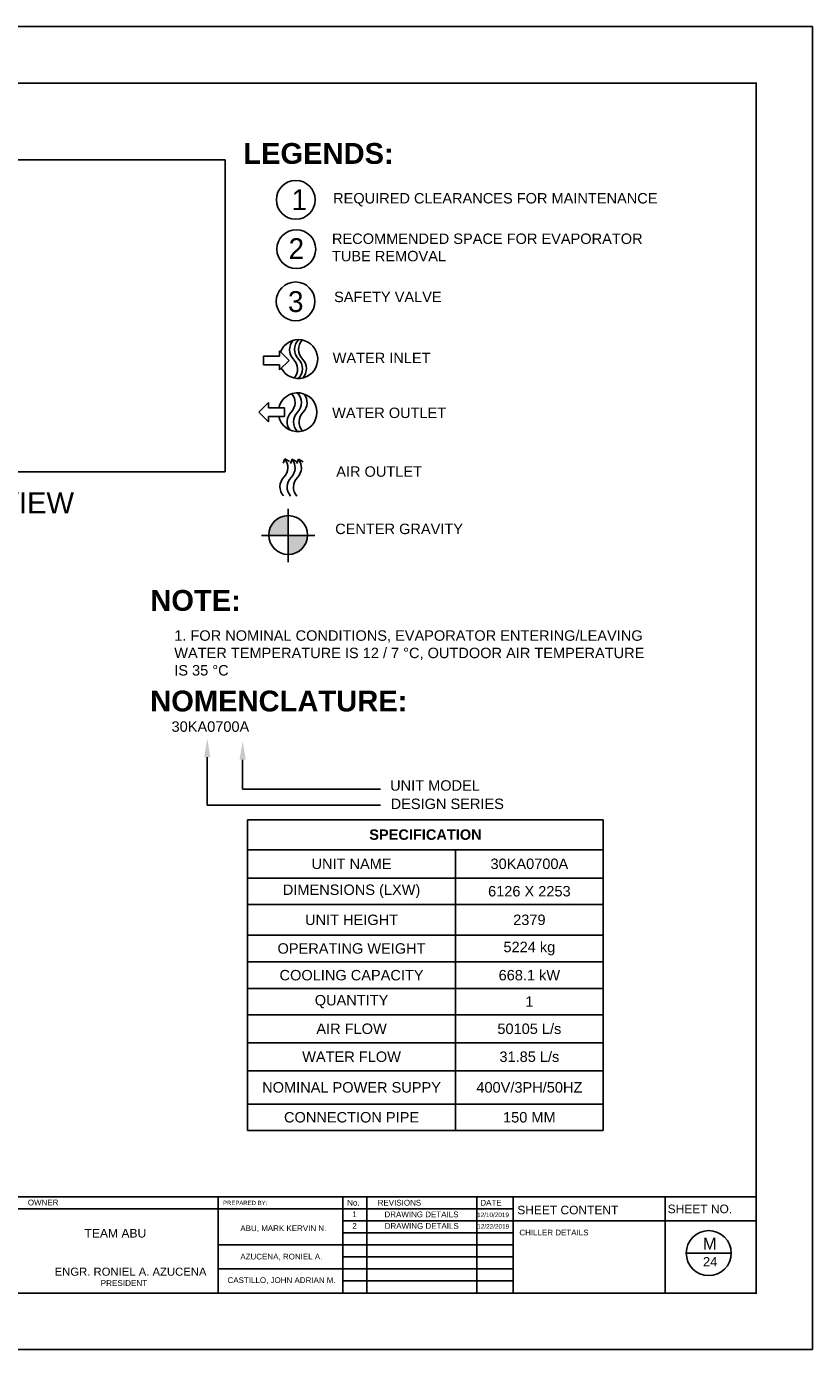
# Model space of a CAD drawing. Header units: inches. Extents: x 24.2 to 42.1, y 6.4 to 19.1.
# Tile 3 of 3: x 34.6 to 42.1, y 6.4 to 19.1. Entities that reach past the tile are written whole.
import ezdxf
from ezdxf import colors
from ezdxf.entities.mleader import LeaderData, LeaderLine
from ezdxf.math import Vec2, Vec3

# ---------------------------------------------------------------- set-up
doc = ezdxf.new("R2010")
doc.units = ezdxf.units.IN
doc.header["$MEASUREMENT"] = 0
for name, color, linetype in [('.1', 1, 'Continuous'), ('template', 7, 'Continuous'), ('text', 7, 'Continuous')]:
    doc.layers.add(name, color=color, linetype=linetype)
doc.styles.add('arial', font='arial.ttf')
picture_1 = doc.add_image_def('image4.png', size_in_pixel=(1120, 726))

# ---------------------------------------------------------------- blocks, each defined once
blk = doc.blocks.new('*T8')
at = {"color": 0, "linetype": 'ByBlock', "lineweight": -2, "transparency": 16777216}
for p, q in [((0, 0), (3.412, 0)), ((0, 0), (0, -2.982)), ((3.412, 0), (3.412, -2.982)), ((0, -0.288), (3.412, -0.288)), ((1.995, -0.288), (1.995, -2.982)), ((0, -0.561), (3.412, -0.561)), ((0, -0.814), (3.412, -0.814)), ((0, -1.107), (3.412, -1.107)), ((0, -1.365), (3.412, -1.365)), ((0, -1.619), (3.412, -1.619)), ((0, -1.872), (3.412, -1.872)), ((0, -2.14), (3.412, -2.14)), ((0, -2.408), (3.412, -2.408)), ((0, -2.728), (3.412, -2.728)), ((0, -2.982), (3.412, -2.982))]:
    blk.add_line(p, q, dxfattribs=at)
at = {"color": 0, "transparency": 16777216, "char_height": 0.1, "attachment_point": 5, "style": 'arial'}
for s, insert, width in [('{\\fArial|b1|i0|c0|p34;SPECIFICATION}', (1.706, -0.144), 3.29152), ('UNIT NAME', (0.997, -0.424), 1.8745), ('30KA0700A', (2.703, -0.424), 1.29702), ('DIMENSIONS (LXW)', (0.997, -0.687), 1.8745), ('6126 X 2253', (2.703, -0.687), 1.29702), ('UNIT HEIGHT', (0.997, -0.961), 1.8745), ('2379', (2.703, -0.961), 1.29702), ('OPERATING WEIGHT', (0.997, -1.236), 1.8745), ('5224 kg', (2.703, -1.236), 1.29702), ('COOLING CAPACITY', (0.997, -1.492), 1.8745), ('668.1 kW', (2.703, -1.492), 1.29702), ('QUANTITY', (0.997, -1.745), 1.8745), ('1', (2.703, -1.745), 1.29702), ('AIR FLOW', (0.997, -2.006), 1.8745), ('50105 L/s', (2.703, -2.006), 1.29702), ('WATER FLOW', (0.997, -2.274), 1.8745), ('31.85 L/s', (2.703, -2.274), 1.29702), ('NOMINAL POWER SUPPY', (0.997, -2.568), 1.8745), ('400V/3PH/50HZ', (2.703, -2.568), 1.29702), ('CONNECTION PIPE', (0.997, -2.855), 1.8745), ('150 MM', (2.703, -2.855), 1.29702)]:
    blk.add_mtext(s, dxfattribs=dict(at, insert=insert, width=width))

msp = doc.modelspace()

# ---------------------------------------------------------------- hatches: boundary and pattern name
at = {"true_color": 0x000000}
h = msp.add_hatch(color=18, dxfattribs=at)
h.dxf.hatch_style = 1
h.paths.add_polyline_path([(37.082, 14.383, 0.414214), (36.896, 14.197, 0.005575), (36.896, 14.193), (37.082, 14.193)])
h = msp.add_hatch(color=18, dxfattribs=at)
h.dxf.hatch_style = 1
h.paths.add_polyline_path([(37.082, 14.011, 0.407697), (37.268, 14.193), (37.082, 14.193)])

# ---------------------------------------------------------------- linework, layer by layer
at = {"layer": '.1', "color": 0}
msp.add_line((42.113, 19.075), (24.217, 19.075), dxfattribs=at)
for p, q in [((36.846, 15.914), (36.999, 15.914)), ((36.846, 15.831), (36.846, 15.914)), ((36.999, 15.914), (36.999, 15.965)), ((36.999, 15.965), (37.091, 15.872)), ((37.091, 15.872), (36.999, 15.78)), ((36.999, 15.831), (36.846, 15.831)), ((36.999, 15.831), (36.999, 15.78)), ((36.801, 15.375), (36.893, 15.468)), ((36.893, 15.282), (36.801, 15.375)), ((36.893, 15.417), (36.893, 15.468)), ((36.893, 15.417), (37.046, 15.417)), ((37.046, 15.417), (37.046, 15.334)), ((37.046, 15.334), (36.893, 15.334)), ((36.893, 15.334), (36.893, 15.282)), ((37.051, 14.927), (37.035, 14.885)), ((37.051, 14.927), (37.096, 14.902)), ((37.12, 14.924), (37.104, 14.883)), ((37.12, 14.924), (37.165, 14.9)), ((37.181, 14.924), (37.165, 14.883)), ((37.181, 14.924), (37.226, 14.9)), ((37.082, 14.448), (37.082, 13.938)), ((37.337, 14.193), (36.827, 14.193)), ((37.005, 11.761), (37.968, 11.761)), ((36.666, 11.606), (37.968, 11.606))]:
    msp.add_line(p, q)
for centre in [(37.155, 17.412), (37.16, 16.939), (37.153, 16.438), (37.082, 14.197)]:
    msp.add_circle(centre, 0.186)
for centre, radius, start, end in [((37.18, 15.885), 0.186, 207.9976, 157.6652), ((37.226, 15.975), 0.131, 137.8623, 225), ((37.273, 15.978), 0.131, 135, 225), ((37.273, 15.978), 0.131, 135, 225), ((37.312, 15.978), 0.131, 137.0426, 225), ((37.312, 15.978), 0.131, 137.0426, 225), ((37.312, 15.978), 0.131, 137.0426, 225), ((37.041, 15.789), 0.131, 319.117, 45), ((37.087, 15.792), 0.131, 315, 45), ((37.087, 15.792), 0.131, 315, 45), ((37.126, 15.792), 0.131, 318.0794, 45), ((37.126, 15.792), 0.131, 318.0794, 45), ((37.126, 15.792), 0.131, 318.0794, 45), ((37.172, 15.375), 0.186, 192.8715, 167.1285), ((37.017, 15.468), 0.131, 315, 40.1834), ((37.079, 15.468), 0.131, 315, 45), ((37.132, 15.468), 0.131, 315, 38.537), ((37.203, 15.282), 0.131, 135, 215.8182), ((37.265, 15.282), 0.131, 135, 225), ((37.318, 15.282), 0.131, 135, 221.4184), ((36.948, 14.845), 0.131, 315, 38.537), ((37.017, 14.842), 0.131, 315, 38.537), ((37.078, 14.842), 0.131, 315, 38.537), ((37.134, 14.659), 0.131, 135, 221.4184), ((37.203, 14.657), 0.131, 135, 221.4184), ((37.264, 14.656), 0.131, 135, 221.4184)]:
    msp.add_arc(centre, radius, start, end)
at = {"layer": 'template'}
for p, q in [((42.113, 6.385), (42.113, 19.075)), ((25.302, 7.85), (41.571, 7.85)), ((36.411, 7.85), (36.411, 6.927)), ((37.606, 7.85), (37.606, 6.927)), ((37.836, 7.85), (37.836, 6.927)), ((38.893, 7.85), (38.893, 6.927)), ((39.24, 7.85), (39.24, 6.927)), ((40.699, 7.85), (40.699, 6.927)), ((28.158, 7.735), (38.356, 7.735)), ((37.606, 7.62), (39.545, 7.62)), ((38.039, 7.735), (39.24, 7.735)), ((38.939, 7.62), (41.571, 7.62)), ((37.606, 7.504), (39.24, 7.504)), ((36.411, 7.389), (38.356, 7.389)), ((38.039, 7.389), (39.24, 7.389)), ((37.606, 7.273), (39.24, 7.273)), ((40.901, 7.31), (41.334, 7.31)), ((36.411, 7.158), (38.356, 7.158)), ((38.039, 7.158), (39.24, 7.158)), ((37.606, 7.043), (39.24, 7.043)), ((24.217, 6.385), (42.113, 6.385))]:
    msp.add_line(p, q, dxfattribs=at)
at = {"layer": 'template', "linetype": 'Continuous', "const_width": 0.0154}
msp.add_lwpolyline([(25.302, 6.927), (41.571, 6.927), (41.571, 18.532), (25.302, 18.532)], close=True, dxfattribs=at)
at = {"layer": 'template'}
msp.add_circle((41.117, 7.31), 0.216, dxfattribs=at)

# ---------------------------------------------------------------- block references
msp.add_blockref('*T8', (36.693, 11.467))

# ---------------------------------------------------------------- texts
at = {"lineweight": 25, "insert": (36.651, 17.957), "char_height": 0.2, "attachment_point": 1, "style": 'arial'}
msp.add_mtext_dynamic_manual_height_columns('\\pxt8;{\\fArial|b1|i0|c0|p34;LEGENDS:}', width=2.88316, gutter_width=1, heights=[0], dxfattribs=at)
at = {"char_height": 0.2, "attachment_point": 1}
for s, width, insert in [('1', 0.56717, (37.115, 17.513)), ('2', 0.53275, (37.086, 17.044)), ('3', 0.73296, (37.08, 16.536))]:
    msp.add_mtext_dynamic_manual_height_columns(s, width=width, gutter_width=1, heights=[0], dxfattribs=dict(at, insert=insert))
at = {"attachment_point": 1, "style": 'arial'}
for s, width, insert, char_height in [('TOP VIEW', 1.4567, (33.661, 14.605), 0.2), ('{\\fArial|b1|i0|c0|p34;NOTE:}', 0.97803, (35.759, 13.67), 0.2), ('\\A1;1. FOR NOMINAL CONDITIONS, EVAPORATOR ENTERING/LEAVING WATER TEMPERATURE IS 12 / 7 °C, OUTDOOR AIR TEMPERATURE IS 35 °C', 4.62229, (35.989, 13.283), 0.1), ('{\\fArial|b1|i0|c0|p34;NOMENCLATURE:}', 0.97803, (35.758, 12.705), 0.2), ('30KA0700A', 0.68923, (35.963, 12.41), 0.1), ('UNIT MODEL', 2.47124, (38.06, 11.845), 0.1), ('DESIGN SERIES', 2.47124, (38.065, 11.669), 0.1)]:
    msp.add_mtext_dynamic_manual_height_columns(s, width=width, gutter_width=1, heights=[0], dxfattribs=dict(at, insert=insert, char_height=char_height))
at = {"layer": 'template', "style": 'arial'}
for s, height, p in [('OWNER', 0.0548, (34.584, 7.768)), ('PREPARED BY: ', 0.0411, (36.457, 7.771)), ('No.', 0.0548, (37.648, 7.766)), ('REVISIONS', 0.0548, (37.941, 7.766)), ('DATE', 0.0548, (38.926, 7.766)), ('SHEET CONTENT', 0.08221, (39.28, 7.682)), ('SHEET NO.', 0.0822, (40.723, 7.693)), ('1', 0.0548, (37.696, 7.655)), ('DRAWING DETAILS', 0.0548, (38.006, 7.654)), ('12/10/2019', 0.0438, (38.894, 7.655)), ('TEAM ABU', 0.0829, (35.128, 7.459)), ('ABU, MARK KERVIN N.', 0.0548, (36.623, 7.521)), ('2', 0.0548, (37.697, 7.544)), ('DRAWING DETAILS', 0.0548, (38.008, 7.543)), ('12/22/2019', 0.0438, (38.896, 7.544)), ('CHILLER DETAILS', 0.0548, (39.3, 7.48)), ('M', 0.113, (41.061, 7.344)), ('AZUCENA, RONIEL A.', 0.0548, (36.623, 7.249)), ('24', 0.09, (41.061, 7.182)), ('ENGR. RONIEL A. AZUCENA', 0.07758, (34.841, 7.093)), ('PRESIDENT', 0.0559, (35.283, 6.995)), ('CASTILLO, JOHN ADRIAN M.', 0.0548, (36.5, 7.023))]:
    msp.add_text(s, height=height, dxfattribs=at).set_placement(p)
at = {"layer": 'text', "char_height": 0.1, "attachment_point": 1, "style": 'arial'}
for s, insert in [('REQUIRED CLEARANCES FOR MAINTENANCE ', (37.513, 17.477)), ('RECOMMENDED SPACE FOR EVAPORATOR \\PTUBE REMOVAL', (37.502, 17.089)), ('SAFETY VALVE', (37.522, 16.531)), ('WATER INLET', (37.509, 15.946)), ('WATER OUTLET', (37.504, 15.419)), ('AIR OUTLET', (37.543, 14.856)), ('CENTER GRAVITY', (37.533, 14.306))]:
    msp.add_mtext_dynamic_manual_height_columns(s, width=4.48118, gutter_width=1, heights=[0], dxfattribs=dict(at, insert=insert))

# ---------------------------------------------------------------- pictures from other files: only their frames are drawn
image = msp.add_image(picture_1, insert=(31.858, 14.802), size_in_units=(4.619, 2.994))
image.dxf.flags = 7

# ---------------------------------------------------------------- leaders
ml = msp.add_multileader_mtext('Standard')
ml.set_content('', color=256)
ml.set_leader_properties()
ml.build(insert=Vec2(0, 0))
ml.multileader.update_dxf_attribs({"text_right_attachment_type": 6, "dogleg_length": 0.36, "arrow_head_size": 0.18})
ctx = ml.context
ctx.base_point, ctx.char_height, ctx.arrow_head_size, ctx.landing_gap_size, ctx.plane_origin = Vec3(36.666, 11.606), 0.18, 0.18, 0.09, Vec3(36.306, 12.245)
ctx.right_attachment = 6
notes = []
notes.append((ctx, [(0, (1, 1, 0), (36.306, 11.606), (1, 0), 0.36, [(0, [(36.306, 12.245)], 0, [])])]))
ctx.mtext.insert, ctx.mtext.flow_direction = Vec3(36.756, 11.696), 5
ml = msp.add_multileader_mtext('Standard')
ml.set_content('', color=256)
ml.set_leader_properties()
ml.build(insert=Vec2(0, 0))
ml.multileader.update_dxf_attribs({"text_right_attachment_type": 6, "dogleg_length": 0.36, "arrow_head_size": 0.18})
ctx = ml.context
ctx.base_point, ctx.char_height, ctx.arrow_head_size, ctx.landing_gap_size, ctx.plane_origin = Vec3(37.005, 11.761), 0.18, 0.18, 0.09, Vec3(36.645, 12.221)
ctx.right_attachment = 6
notes.append((ctx, [(0, (1, 1, 0), (36.645, 11.761), (1, 0), 0.36, [(0, [(36.645, 12.221)], 0, [])])]))
ctx.mtext.insert, ctx.mtext.flow_direction = Vec3(37.095, 11.851), 5
for ctx, leaders in notes:
    for number, flags, end, landing, length, lines in leaders:
        leader = LeaderData()
        leader.index, (leader.has_last_leader_line, leader.has_dogleg_vector, leader.attachment_direction) = number, flags
        leader.last_leader_point, leader.dogleg_vector, leader.dogleg_length = Vec3(end), Vec3(landing), length
        for number, points, colour, breaks in lines:
            line = LeaderLine()
            line.index, line.vertices, line.color, line.breaks = number, Vec3.list(points), colors.encode_raw_color(colour), breaks
            leader.lines.append(line)
        ctx.leaders.append(leader)

doc.saveas('drawing.dxf')
